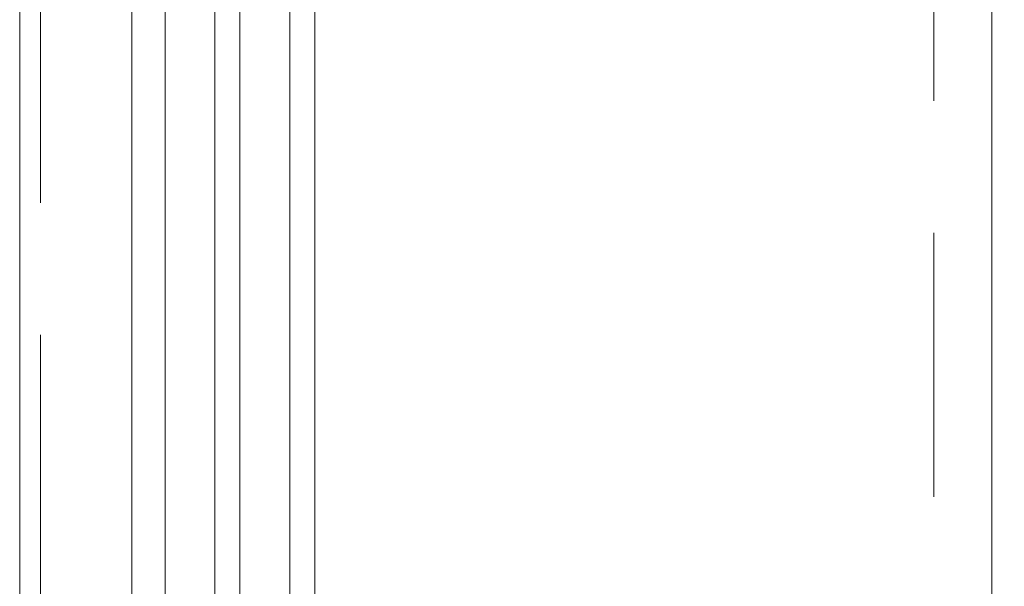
# Model space of a CAD drawing. Header units: millimetres. Extents: x 213386 to 506888, y 183055 to 450952.
# Tile 87 of 256: x 373037 to 373274, y 296397 to 296533. Entities that reach past the tile are written whole.
import ezdxf

# ---------------------------------------------------------------- set-up
doc = ezdxf.new("R2010")
doc.units = ezdxf.units.MM
doc.linetypes.add('ČÁRKOVANÁ', pattern=[19.05, 12.7, -6.35])
doc.layers.add('FASÁDA DETAILNÍ', color=255, linetype='Continuous', lineweight=0)

msp = doc.modelspace()

# ---------------------------------------------------------------- linework, layer by layer
at = {"layer": 'FASÁDA DETAILNÍ'}
for p, q in [((373063.64, 288952.65), (373063.64, 307967.15)), ((373063.64, 293752.65), (373063.64, 307967.15)), ((373063.64, 284292.15), (373063.64, 307967.15)), ((373071.64, 307967.15), (373071.64, 288952.65)), ((373071.64, 307967.15), (373071.64, 293752.65)), ((373071.64, 307967.15), (373071.64, 292519.03)), ((373071.64, 307967.15), (373071.64, 287719.03)), ((373083.64, 288952.65), (373083.64, 307967.15)), ((373083.64, 293752.65), (373083.64, 307967.15)), ((373083.64, 292519.03), (373083.64, 307967.15)), ((373083.64, 287719.03), (373083.64, 307967.15)), ((373089.64, 307967.15), (373089.64, 288952.65)), ((373089.64, 307967.15), (373089.64, 293752.65)), ((373089.64, 307967.15), (373089.64, 292519.03)), ((373089.64, 307967.15), (373089.64, 287719.03)), ((373101.64, 288952.65), (373101.64, 307967.15)), ((373101.64, 293752.65), (373101.64, 307967.15)), ((373101.64, 292519.03), (373101.64, 307967.15)), ((373101.64, 287719.03), (373101.64, 307967.15)), ((373107.64, 307967.15), (373107.64, 288952.65)), ((373107.64, 307967.15), (373107.64, 293752.65)), ((373063.64, 296377.65), (373063.64, 298286.65)), ((373270.64, 298275.65), (373270.64, 296388.65)), ((373071.64, 296850.37), (373071.64, 296377.65)), ((373083.64, 296377.65), (373083.64, 296850.37)), ((373089.64, 296850.37), (373089.64, 296377.65)), ((373101.64, 296377.65), (373101.64, 296850.37)), ((373107.64, 296850.37), (373107.64, 296377.65))]:
    msp.add_line(p, q, dxfattribs=at)
msp.add_lwpolyline([(399616.64, 284292.15), (373036.64, 284292.15), (373036.64, 307972.15), (399616.64, 307972.15)], close=True, dxfattribs=at)
at = {"layer": 'FASÁDA DETAILNÍ', "linetype": 'ČÁRKOVANÁ', "ltscale": 5}
msp.add_lwpolyline([(399611.64, 284297.15), (373041.64, 284297.15), (373041.64, 307967.15), (399611.64, 307967.15)], close=True, dxfattribs=at)
at = {"layer": 'FASÁDA DETAILNÍ', "color": 7, "linetype": 'ČÁRKOVANÁ', "ltscale": 5}
msp.add_lwpolyline([(399396.64, 284512.15), (373256.64, 284512.15), (373256.64, 307752.15), (399396.64, 307752.15)], close=True, dxfattribs=at)

doc.saveas('drawing.dxf')
